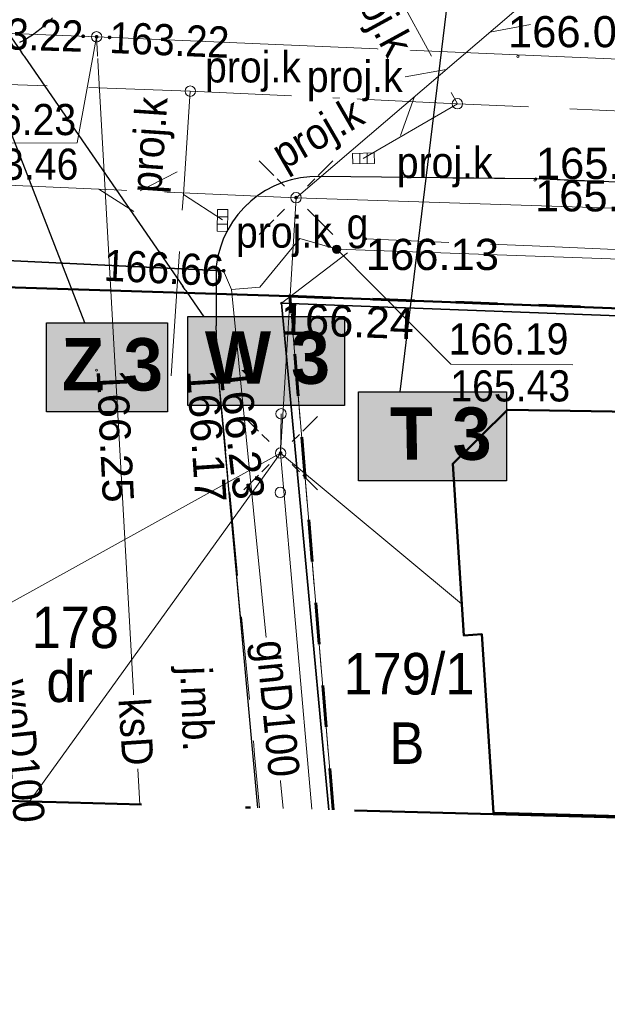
# Model space of a CAD drawing. Extents: x 0 to 7432618, y -40 to 5712028.
# Tile 103 of 165: x 7431114 to 7431128, y 5711952 to 5711976. Entities that reach past the tile are written whole.
import ezdxf
from ezdxf.enums import TextEntityAlignment as Align

# ---------------------------------------------------------------- set-up
doc = ezdxf.new("R2010")
doc.units = 0
doc.header["$MEASUREMENT"] = 0
for name, pattern in [('1 1', [2, 1, -1]), ('2 1', [3, 2, -1]), ('3 1', [4, 3, -1]), ('EGUG', [2, 1, -1]), ('MPGOO', [8.05, 6, -1, 0.05, -1])]:
    doc.linetypes.add(name, pattern=pattern)
for name, color, linetype, lineweight in [('EGB', 7, 'Continuous', 20), ('EGDE', 7, 'Continuous', 20), ('EGDE_O', 7, 'Continuous', 20), ('EGPG', 7, 'Continuous', 20), ('EGUG', 7, 'Continuous', 60), ('EGUG_O', 7, 'Continuous', 20), ('granica', 94, 'Continuous', 50), ('MP_LINIE_REGULAC', 7, 'Continuous', 5), ('OTK', 7, 'Continuous', 20), ('OTK_O', 7, 'Continuous', 20), ('OTO', 7, 'Continuous', 20), ('OTRS', 7, 'Continuous', 20), ('OTRS_O', 7, 'Continuous', 20), ('woda przyłącze', 140, 'Continuous', 50), ('woda sieć', 150, 'Continuous', 70)]:
    doc.layers.add(name, color=color, linetype=linetype, lineweight=lineweight)
doc.layers.add('rysunek', color=7, linetype='Continuous')
for name, color, linetype, lineweight, true_color in [('SUE', 1, 'Continuous', 20, 0xff0000), ('SUG', 7, 'Continuous', 20, 0xbfbf00), ('SUG_O', 7, 'Continuous', 20, 0xbfbf00), ('SUK', 7, 'Continuous', 20, 0x803300), ('SUK_O', 7, 'Continuous', 20, 0x803300), ('SUL', 7, 'Continuous', 20, 0x000000), ('SUP', 7, 'Continuous', 20, 0x000000), ('SUPS', 7, 'Continuous', 20, 0x000000), ('SUPS_O', 7, 'Continuous', 20, 0x000000), ('SUT', 7, 'Continuous', 20, 0xff9100), ('SUW_O', 5, 'Continuous', 20, 0x0000ff)]:
    doc.layers.add(name, color=color, linetype=linetype, lineweight=lineweight, true_color=true_color)
doc.styles.add('25', font='GOTHIC.TTF', dxfattribs={"oblique": 8, "height": 0.35})
doc.styles.add('BDOT', font='arial.ttf', dxfattribs={"width": 0.9})
doc.styles.add('EGiB', font='arial.ttf', dxfattribs={"width": 0.9})
doc.styles.add('GESUT', font='arial.ttf', dxfattribs={"width": 0.9})
doc.linetypes.add('OTOO', pattern='A,7.5,[30,msgB.shx,S=1.28,R=0,X=0,Y=0],7.5', length=15)

# ---------------------------------------------------------------- blocks, each defined once
blk = doc.blocks.new('OTRS')
at = {"color": 0}
blk.add_circle((0, 0), 0.05, dxfattribs=at)
blk = doc.blocks.new('SUPP')
at = {"color": 0}
blk.add_circle((0, 0), 0.25, dxfattribs=at)
blk = doc.blocks.new('SUTP')
at = {"layer": 'SUT', "color": 0, "lineweight": 18}
for p, q in [((-1, 0.268), (0, 2)), ((1, -1.732), (0, 0))]:
    blk.add_line(p, q, dxfattribs=at)
blk = doc.blocks.new('SUEO')
at = {"color": 0}
for p, q in [((-0.9, 0.9), (-0.55, 0.55)), ((0.9, 0.9), (0.55, 0.55)), ((-0.9, -0.9), (-0.55, -0.55)), ((0.9, -0.9), (0.55, -0.55))]:
    blk.add_line(p, q, dxfattribs=at)
blk.add_circle((0, 0), 0.25, dxfattribs=at)
blk = doc.blocks.new('SUE_L')
at = {"layer": 'SUE', "color": 0, "lineweight": 18}
for p, q in [((-1.768, 1.768), (-1.061, 1.061)), ((1.061, 1.061), (1.768, 1.768)), ((-1.768, -1.768), (-1.061, -1.061)), ((1.061, -1.061), (1.768, -1.768))]:
    blk.add_line(p, q, dxfattribs=at)
at = {"layer": 'SUE', "color": 0, "const_width": 0.09}
blk.add_lwpolyline([(-0.045, 0, 1), (0.045, 0, 1)], format="xyb", close=True, dxfattribs=at)
blk = doc.blocks.new('SUKS')
at = {"color": 0}
blk.add_circle((0, 0), 0.25, dxfattribs=at)
blk = doc.blocks.new('SUPS_A')
at = {"layer": 'SUPS', "color": 0, "const_width": 0.09, "flags": 128}
blk.add_lwpolyline([(-0.045, 0, 1), (0.045, 0, 1)], format="xyb", close=True, dxfattribs=at)
at = {"layer": 'SUPS_O', "color": 0, "style": 'GESUT', "width": 0.9}
blk.add_attdef('RZG', text='', height=1.5, dxfattribs=at).set_placement((3.31, -1.44), align=Align.CENTER)
blk.add_attdef('RZD', text='', height=1.5, dxfattribs=at).set_placement((3.31, -2.04), align=Align.TOP_CENTER)
blk = doc.blocks.new('SUGW')
at = {"color": 0}
for radius in [0.2, 0.18, 0.16, 0.14, 0.12, 0.1, 0.08, 0.06, 0.04, 0.02]:
    blk.add_circle((0, 0), radius, dxfattribs=at)
blk = doc.blocks.new('SUKK')
at = {"color": 0}
for p, q in [((-0.15, 0.25), (-0.15, -0.25)), ((0.2, 0.25), (0.2, -0.25))]:
    blk.add_line(p, q, dxfattribs=at)
blk.add_lwpolyline([(-0.5, -0.25), (0.55, -0.25), (0.55, 0.25), (-0.5, 0.25)], close=True, dxfattribs=at)
blk = doc.blocks.new('SUPS_B')
at = {"layer": 'SUPS', "color": 0, "const_width": 0.09, "flags": 128}
blk.add_lwpolyline([(-0.045, 0, 1), (0.045, 0, 1)], format="xyb", close=True, dxfattribs=at)
at = {"layer": 'SUPS_O', "color": 0, "style": 'GESUT', "width": 0.9}
blk.add_attdef('RZEDNA', (1.597, -0.736), '', height=1.5, dxfattribs=at)
blk = doc.blocks.new('EGPG_b')
at = {"layer": 'EGPG', "lineweight": 0}
h = blk.add_hatch(color=0, dxfattribs=at)
h.dxf.hatch_style = 1
edge = h.paths.add_edge_path()
edge.add_arc((0, 0), 0.09, 0, 360)

msp = doc.modelspace()

# ---------------------------------------------------------------- hatches: boundary and pattern name
at = {"layer": 'woda sieć', "linetype": 'ByBlock'}
for points in [[(7431121.865, 5711968.426), (7431118.1, 5711968.426), (7431118.1, 5711966.287), (7431121.865, 5711966.287)], [(7431117.605, 5711968.276), (7431114.7, 5711968.276), (7431114.7, 5711966.137), (7431117.605, 5711966.137)], [(7431125.765, 5711966.613), (7431122.2, 5711966.613), (7431122.2, 5711964.474), (7431125.765, 5711964.474)]]:
    msp.add_hatch(color=256, dxfattribs=at).paths.add_polyline_path(points)

# ---------------------------------------------------------------- linework, layer by layer
at = {"layer": 'EGB', "color": 18, "lineweight": 50, "true_color": 0x000000}
msp.add_lwpolyline([(7431135.86, 5711966.026), (7431125.789, 5711966.186), (7431124.47, 5711964.884), (7431124.734, 5711960.754), (7431125.174, 5711960.785), (7431125.449, 5711956.485), (7431135.6, 5711956.225)], close=True, dxfattribs=at)
at = {"layer": 'EGUG', "color": 96, "linetype": 'EGUG', "lineweight": 60, "true_color": 0x008000}
msp.add_line((7431120.55, 5711968.917, 167.96), (7431136.36, 5711968.337, 167.96), dxfattribs=at)
at = {"layer": 'OTK', "color": 18, "linetype": '3 1', "lineweight": 18, "true_color": 0x000000}
msp.add_line((7431118.82, 5711967.177, 167.96), (7431118.78, 5711968.207, 167.96), dxfattribs=at)
at = {"layer": 'OTK', "color": 18, "lineweight": 25, "true_color": 0x000000}
msp.add_lwpolyline([(7431121.27, 5711971.797, 0.385589), (7431118.78, 5711969.647)], format="xyb", dxfattribs=at)
for points in [[(7431142.653, 5711971.077), (7431126.47, 5711971.737), (7431121.27, 5711971.797)], [(7431119.782, 5711956.609), (7431118.82, 5711967.177), (7431118.78, 5711968.207)]]:
    msp.add_lwpolyline(points, dxfattribs=at)
at = {"layer": 'OTO', "color": 18, "linetype": 'OTOO', "lineweight": 35, "true_color": 0x000000}
msp.add_lwpolyline([(7431141.66, 5711967.947), (7431120.35, 5711968.747), (7431121.489, 5711956.562)], dxfattribs=at)
at = {"layer": 'rysunek', "linetype": 'ByBlock', "transparency": 33554676, "elevation": 167.96}
for points in [[(7431118.1, 5711968.426), (7431121.865, 5711968.426), (7431121.865, 5711966.287), (7431118.1, 5711966.287)], [(7431118.1, 5711968.426), (7431121.865, 5711968.426), (7431121.865, 5711966.287), (7431118.1, 5711966.287)], [(7431114.7, 5711968.276), (7431117.605, 5711968.276), (7431117.605, 5711966.137), (7431114.7, 5711966.137)], [(7431114.7, 5711968.276), (7431117.605, 5711968.276), (7431117.605, 5711966.137), (7431114.7, 5711966.137)], [(7431122.2, 5711966.613), (7431125.765, 5711966.613), (7431125.765, 5711964.474), (7431122.2, 5711964.474)], [(7431122.2, 5711966.613), (7431125.765, 5711966.613), (7431125.765, 5711964.474), (7431122.2, 5711964.474)]]:
    msp.add_lwpolyline(points, close=True, dxfattribs=at)
at = {"layer": 'SUE', "color": 1, "lineweight": 18, "true_color": 0xff0000}
msp.add_line((7431124.685, 5711961.516, 167.96), (7431120.33, 5711965.142, 167.96), dxfattribs=at)
for points in [[(7431120.7, 5711971.287), (7431091.48, 5711972.567), (7431062.89, 5711973.727)], [(7431120.7, 5711971.287), (7431120.33, 5711965.142)], [(7431252.48, 5711966.457), (7431218.75, 5711967.667), (7431185.52, 5711968.897), (7431152.19, 5711970.257), (7431120.7, 5711971.287)], [(7431105.596, 5711956.975), (7431120.33, 5711965.142)]]:
    msp.add_lwpolyline(points, dxfattribs=at)
at = {"layer": 'SUG', "color": 52, "lineweight": 18, "true_color": 0xbfbf00}
for points in [[(7431118.959, 5711969.53), (7431111.051, 5711969.903), (7431100.777, 5711970.237), (7431097.59, 5711970.267), (7431076.032, 5711970.863), (7431048.595, 5711971.626), (7431046.622, 5711971.714), (7431039.682, 5711971.93), (7431037.9, 5711971.877)], [(7431191.67, 5711967.487), (7431191.12, 5711967.507), (7431190.258, 5711967.542), (7431169, 5711968.367), (7431168.531, 5711968.384), (7431138.039, 5711969.467), (7431121.68, 5711970.047), (7431120.789, 5711970.302), (7431119.83, 5711969.131), (7431119.15, 5711969.08)], [(7431119.15, 5711969.08), (7431118.959, 5711969.53)]]:
    msp.add_lwpolyline(points, dxfattribs=at)
at = {"layer": 'SUK', "color": 36, "linetype": '3 1', "lineweight": 18, "true_color": 0x803300}
for points in [[(7431122.52, 5711977.329), (7431124.584, 5711973.547)], [(7431122.312, 5711972.232), (7431124.584, 5711973.547)], [(7431118.933, 5711970.751), (7431117.989, 5711971.365)]]:
    msp.add_lwpolyline(points, dxfattribs=at)
at = {"layer": 'SUK', "color": 36, "lineweight": 18, "true_color": 0x803300}
msp.add_lwpolyline([(7431093.608, 5711976.044), (7431115.9, 5711975.157)], dxfattribs=at)
at = {"layer": 'SUL', "color": 18, "lineweight": 35, "true_color": 0x000000}
msp.add_lwpolyline([(7431111.051, 5711969.903), (7431118.959, 5711969.53)], dxfattribs=at)
at = {"layer": 'SUP', "color": 18, "linetype": '1 1', "lineweight": 18, "true_color": 0x000000}
msp.add_lwpolyline([(7431120.34, 5711966.087), (7431120.32, 5711964.197)], dxfattribs=at)
at = {"layer": 'SUPS', "color": 52, "linetype": 'Continuous', "true_color": 0xbfbf00}
msp.add_lwpolyline([(7431121.68, 5711970.047), (7431124.426, 5711967.283), (7431127.364, 5711967.265)], dxfattribs=at)

# ---------------------------------------------------------------- block references
at = {"layer": 'OTRS', "color": 18, "true_color": 0x000000}
ref = msp.add_blockref('OTRS', (7431126.04, 5711974.687, 167.96), dxfattribs=dict(at, xscale=0.5, yscale=0.5, zscale=0.5))
ref.add_attrib('RZEDNA', '166.06', dxfattribs={"layer": 'OTRS_O', "color": 0, "height": 0.75, "style": 'BDOT'}).set_placement((7431125.8, 5711975.656, 334.02), align=Align.TOP_LEFT)
ref = msp.add_blockref('OTRS', (7431126.47, 5711971.737, 167.96), dxfattribs=dict(at, xscale=0.5, yscale=0.5, zscale=0.5))
ref.add_attrib('RZEDNA', '165.93', (7431126.47, 5711971.737, 333.89), dxfattribs={"layer": 'OTRS_O', "color": 0, "height": 0.75, "style": 'BDOT'})
ref = msp.add_blockref('OTRS', (7431126.45, 5711971.707, 167.96), dxfattribs=dict(at, xscale=0.5, yscale=0.5, zscale=0.5))
ref.add_attrib('RZEDNA', '165.96', dxfattribs={"layer": 'OTRS_O', "color": 0, "height": 0.75, "style": 'BDOT'}).set_placement((7431126.45, 5711971.707, 333.92), align=Align.TOP_LEFT)
ref = msp.add_blockref('OTRS', (7431122.38, 5711970.297, 167.96), dxfattribs=dict(at, xscale=0.5, yscale=0.5, zscale=0.5))
ref.add_attrib('RZEDNA', '166.13', dxfattribs={"layer": 'OTRS_O', "color": 0, "height": 0.75, "style": 'BDOT'}).set_placement((7431122.38, 5711970.297, 334.09), align=Align.TOP_LEFT)
ref = msp.add_blockref('OTRS', (7431120.35, 5711968.747, 167.96), dxfattribs=dict(at, xscale=0.5, yscale=0.5, zscale=0.5, rotation=359.9999999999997))
ref.add_attrib('RZEDNA', '166.24', dxfattribs={"layer": 'OTRS_O', "color": 0, "height": 0.75, "rotation": 357.9, "style": 'BDOT'}).set_placement((7431120.35, 5711968.747, 334.2), align=Align.TOP_LEFT)
ref = msp.add_blockref('OTRS', (7431115.9, 5711967.137, 167.96), dxfattribs=dict(at, xscale=0.5, yscale=0.5, zscale=0.5))
ref.add_attrib('RZEDNA', '166.25', (7431115.9, 5711967.137, 334.21), dxfattribs={"layer": 'OTRS_O', "color": 0, "height": 0.75, "rotation": 272.8, "style": 'BDOT'})
ref = msp.add_blockref('OTRS', (7431118.82, 5711967.177, 167.96), dxfattribs=dict(at, xscale=0.5, yscale=0.5, zscale=0.5))
ref.add_attrib('RZEDNA', '166.17', dxfattribs={"layer": 'OTRS_O', "color": 0, "height": 0.75, "rotation": 273.8, "style": 'BDOT'}).set_placement((7431118.82, 5711967.177, 334.13), align=Align.TOP_LEFT)
ref = msp.add_blockref('OTRS', (7431118.84, 5711967.177, 167.96), dxfattribs=dict(at, xscale=0.5, yscale=0.5, zscale=0.5))
ref.add_attrib('RZEDNA', '166.23', (7431118.84, 5711967.177, 334.19), dxfattribs={"layer": 'OTRS_O', "color": 0, "height": 0.75, "rotation": 276.6, "style": 'BDOT'})
at = {"layer": 'SUE', "color": 18, "true_color": 0x000000, "xscale": 0.5, "yscale": 0.5, "zscale": 0.5}
for name in ['SUE_L', 'SUEO']:
    msp.add_blockref(name, (7431120.33, 5711965.142, 167.96), dxfattribs=at)
at = {"layer": 'SUG', "color": 52, "true_color": 0xbfbf00, "xscale": 0.5, "yscale": 0.5, "zscale": 0.5}
msp.add_blockref('SUGW', (7431121.68, 5711970.047, 167.96), dxfattribs=at)
at = {"layer": 'SUK', "color": 36, "true_color": 0x803300, "xscale": 0.5, "yscale": 0.5, "zscale": 0.5}
for p in [(7431115.902, 5711975.157, 167.96), (7431118.157, 5711973.85, 167.96), (7431124.584, 5711973.547, 167.96)]:
    msp.add_blockref('SUKS', p, dxfattribs=at)
at = {"layer": 'SUK', "color": 36, "true_color": 0x803300, "xscale": 0.5, "yscale": 0.5, "zscale": 0.5, "rotation": 269.2159532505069}
msp.add_blockref('SUKK', (7431118.933, 5711970.751, 167.96), dxfattribs=at)
at = {"layer": 'SUP', "color": 18, "true_color": 0x000000, "xscale": 0.5, "yscale": 0.5, "zscale": 0.5}
for p in [(7431120.7, 5711971.287, 167.96), (7431120.34, 5711966.087, 167.96), (7431120.32, 5711964.197, 167.96)]:
    msp.add_blockref('SUPP', p, dxfattribs=at)
at = {"layer": 'SUPS', "color": 52, "true_color": 0xbfbf00}
ref = msp.add_blockref('SUPS_A', (7431121.68, 5711970.047, 167.96), dxfattribs=dict(at, xscale=0.5, yscale=0.5, zscale=0.5))
ref.add_attrib('RZG', '166.19', (7431124.371, 5711967.514, 334.15), dxfattribs={"layer": 'SUPS_O', "color": 0, "height": 0.75, "style": 'GESUT', "width": 0.9})
ref.add_attrib('RZD', '165.43', dxfattribs={"layer": 'SUPS_O', "color": 0, "height": 0.75, "style": 'GESUT', "width": 0.9}).set_placement((7431125.855, 5711967.134, 334.15), align=Align.TOP_CENTER)
at = {"layer": 'SUT', "color": 30, "lineweight": 18, "true_color": 0xff9100, "xscale": 0.5, "yscale": 0.5, "zscale": 0.5, "rotation": 130.5270403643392}
msp.add_blockref('SUTP', (7431126.12, 5711975.921, 167.96), dxfattribs=at)

# ---------------------------------------------------------------- texts
at = {"layer": 'EGDE_O', "color": 18, "true_color": 0x000000, "char_height": 1, "attachment_point": 1, "style": 'EGiB'}
for s, insert in [('178', (7431114.341, 5711961.45, 167.96)), ('179/1', (7431121.846, 5711960.334, 167.96))]:
    msp.add_mtext(s, dxfattribs=dict(at, insert=insert))
at = {"layer": 'EGUG_O', "color": 96, "true_color": 0x008000, "insert": (7431122.95, 5711958.663, 167.96), "char_height": 1, "attachment_point": 1, "style": 'EGiB'}
msp.add_mtext('B', dxfattribs=at)
at = {"layer": 'OTK_O', "color": 18, "true_color": 0x000000, "insert": (7431118.211, 5711958.984, 167.96), "char_height": 0.75, "attachment_point": 5, "rotation": 272, "style": 'BDOT'}
msp.add_mtext('j.mb.', dxfattribs=at)
at = {"layer": 'SUG_O', "color": 52, "true_color": 0xbfbf00, "insert": (7431122.18, 5711970.547, 167.96), "char_height": 0.75, "attachment_point": 5, "style": 'GESUT'}
msp.add_mtext('g', dxfattribs=at)
at = {"layer": 'SUK_O', "color": 36, "true_color": 0x803300, "char_height": 0.75, "attachment_point": 7, "style": 'GESUT'}
for insert in [(7431123.125, 5711971.534, 167.96), (7431119.256, 5711969.859, 167.96)]:
    msp.add_mtext('proj.k', dxfattribs=dict(at, insert=insert))
at = {"layer": 'woda przyłącze', "color": 0, "char_height": 1.26, "attachment_point": 1, "style": '25'}
for s, insert in [('\\fCentury Gothic|b1|i0;\\Q-1;W 3', (7431118.53, 5711968.069, 167.96)), ('\\fCentury Gothic|b1|i0;\\Q-1;Z 3', (7431115.07, 5711967.908, 167.96)), ('\\fCentury Gothic|b1|i0;\\Q-1;T 3', (7431122.978, 5711966.241, 167.96))]:
    msp.add_mtext_dynamic_manual_height_columns(s, width=15.63873, gutter_width=5, heights=[0], dxfattribs=dict(at, insert=insert))

# ---------------------------------------------------------------- next in the draw order: texts
at = {"layer": 'SUW_O', "color": 5, "true_color": 0x0000ff, "insert": (7431114.107, 5711957.974, 167.96), "char_height": 0.75, "attachment_point": 5, "rotation": 276.1, "style": 'GESUT', "bg_fill": 3, "box_fill_scale": 1.1, "bg_fill_color": 256, "bg_fill_transparency": 0}
msp.add_mtext('woD100', dxfattribs=at)

# ---------------------------------------------------------------- next in the draw order: wipeouts: each hides what was drawn before it
msp.add_wipeout([(7431116.161, 5711969.236), (7431116.977, 5711969.114), (7431119.712, 5711968.985), (7431118.896, 5711969.107)]).translate(0, 0, 167.96).dxf.layer = 'SUPS_O'

# ---------------------------------------------------------------- next in the draw order: linework, layer by layer
at = {"layer": 'OTK', "color": 18, "linetype": '3 1', "lineweight": 18, "true_color": 0x000000}
msp.add_line((7431118.78, 5711968.207, 167.96), (7431118.78, 5711969.647, 167.96), dxfattribs=at)
at = {"layer": 'OTK', "color": 18, "linetype": '2 1', "lineweight": 18, "true_color": 0x000000}
msp.add_lwpolyline([(7431121.49, 5711956.562), (7431120.35, 5711968.747), (7431122.38, 5711970.297), (7431126.38, 5711970.127), (7431141.73, 5711969.487), (7431142.58, 5711969.457), (7431142.653, 5711971.077), (7431126.47, 5711971.737), (7431121.27, 5711971.797, 0.385589), (7431118.78, 5711969.647)], format="xyb", dxfattribs=at)
at = {"layer": 'OTK', "color": 18, "lineweight": 25, "true_color": 0x000000}
msp.add_lwpolyline([(7431118.78, 5711969.647), (7431118.78, 5711968.207)], dxfattribs=at)
at = {"layer": 'OTK', "color": 18, "linetype": '2 1', "lineweight": 18, "true_color": 0x000000}
msp.add_lwpolyline([(7431118.78, 5711969.647), (7431118.78, 5711968.856), (7431118.78, 5711968.207), (7431118.82, 5711967.177), (7431119.705, 5711957.885), (7431119.819, 5711956.608)], dxfattribs=at)
at = {"layer": 'SUG', "color": 52, "lineweight": 18, "true_color": 0xbfbf00}
msp.add_lwpolyline([(7431119.15, 5711969.08), (7431120.392, 5711956.592)], dxfattribs=at)
at = {"layer": 'SUK', "color": 36, "lineweight": 18, "true_color": 0x803300}
msp.add_lwpolyline([(7431115.9, 5711975.157), (7431116.945, 5711956.686)], dxfattribs=at)
at = {"layer": 'SUK', "color": 36, "linetype": '3 1', "lineweight": 18, "true_color": 0x803300}
for points in [[(7431117.693, 5711966.997), (7431117.989, 5711971.365), (7431118.157, 5711973.85)], [(7431277.49, 5711962.097), (7431274.392, 5711968.239), (7431267.303, 5711968.44), (7431251.443, 5711968.896), (7431235.914, 5711969.315), (7431204.025, 5711970.285), (7431171.987, 5711971.697), (7431146.27, 5711972.574), (7431124.584, 5711973.547), (7431118.157, 5711973.85)]]:
    msp.add_lwpolyline(points, dxfattribs=at)

# ---------------------------------------------------------------- next in the draw order: block references
at = {"layer": 'SUPS', "color": 52, "true_color": 0xbfbf00}
ref = msp.add_blockref('SUPS_B', (7431118.959, 5711969.53, 167.96), dxfattribs=dict(at, xscale=0.5, yscale=0.5, zscale=0.5))
ref.add_attrib('RZEDNA', '166.66', dxfattribs={"layer": 'SUPS_O', "color": 0, "height": 0.75, "rotation": 357.3, "style": 'GESUT', "width": 0.9}).set_placement((7431118.959, 5711969.53, 334.62), align=Align.MIDDLE_RIGHT)

# ---------------------------------------------------------------- next in the draw order: texts
at = {"layer": 'EGUG_O', "color": 96, "true_color": 0x008000, "insert": (7431114.692, 5711960.152, 167.96), "char_height": 1, "attachment_point": 1, "style": 'EGiB'}
msp.add_mtext('dr', dxfattribs=at)

# ---------------------------------------------------------------- next in the draw order: texts
at = {"layer": 'SUG_O', "color": 52, "true_color": 0xbfbf00, "insert": (7431120.154, 5711958.987, 167.96), "char_height": 0.75, "attachment_point": 5, "rotation": 275.5271, "style": 'GESUT', "bg_fill": 3, "box_fill_scale": 1.1, "bg_fill_color": 256, "bg_fill_transparency": 0}
msp.add_mtext('gnD100', dxfattribs=at)
at = {"layer": 'SUK_O', "color": 36, "true_color": 0x803300, "insert": (7431116.847, 5711958.435, 167.96), "char_height": 0.75, "attachment_point": 5, "rotation": 273.8, "style": 'GESUT', "bg_fill": 3, "box_fill_scale": 1.1, "bg_fill_color": 256, "bg_fill_transparency": 0}
msp.add_mtext('ksD', dxfattribs=at)

# ---------------------------------------------------------------- next in the draw order: wipeouts: each hides what was drawn before it
msp.add_wipeout([(7431112.785, 5711974.837), (7431113.6, 5711974.714), (7431116.331, 5711974.623), (7431115.515, 5711974.746)]).translate(0, 0, 167.96).dxf.layer = 'SUPS_O'

# ---------------------------------------------------------------- next in the draw order: linework, layer by layer
at = {"layer": 'EGDE', "color": 18, "lineweight": 18, "true_color": 0x000000}
for points in [[(7431121.595, 5711956.559), (7431120.55, 5711968.917), (7431109.36, 5711969.267)], [(7431135.591, 5711956.179), (7431136.36, 5711968.337), (7431120.55, 5711968.917), (7431121.595, 5711956.559)]]:
    msp.add_lwpolyline(points, dxfattribs=at)
at = {"layer": 'EGUG', "color": 96, "linetype": 'EGUG', "lineweight": 60, "true_color": 0x008000}
msp.add_line((7431121.595, 5711956.559, 167.96), (7431120.55, 5711968.917, 167.96), dxfattribs=at)
at = {"layer": 'EGUG', "color": 96, "linetype": 'EGUG', "lineweight": 18, "true_color": 0x008000}
msp.add_lwpolyline([(7431276.829, 5711952.335), (7431275.69, 5711964.517), (7431265.26, 5711963.327), (7431234.46, 5711964.677), (7431217.04, 5711965.327), (7431199.86, 5711965.967), (7431189.18, 5711966.377), (7431179, 5711966.747), (7431159.23, 5711967.477), (7431136.36, 5711968.337), (7431120.55, 5711968.917), (7431121.595, 5711956.559)], dxfattribs=at)
at = {"layer": 'OTK', "color": 18, "linetype": '3 1', "lineweight": 18, "true_color": 0x000000}
msp.add_line((7431119.782, 5711956.609, 167.96), (7431118.82, 5711967.177, 167.96), dxfattribs=at)
at = {"layer": 'rysunek', "elevation": 167.96, "flags": 128}
msp.add_lwpolyline([(7431115.62, 5711968.276), (7431112.63, 5711975.968)], dxfattribs=at)
at = {"layer": 'rysunek', "linetype": '1 1'}
msp.add_circle((7431112.849, 5711977.437, 167.96), 2.7, dxfattribs=at)
at = {"layer": 'SUE', "color": 1, "lineweight": 18, "true_color": 0xff0000}
for p, q in [((7431114.286, 5711956.758, 167.96), (7431120.33, 5711965.142, 167.96)), ((7431120.33, 5711965.142, 167.96), (7431121.084, 5711956.573, 167.96))]:
    msp.add_line(p, q, dxfattribs=at)
at = {"layer": 'SUPS', "color": 36, "linetype": 'Continuous', "true_color": 0x803300}
msp.add_lwpolyline([(7431115.902, 5711975.157), (7431115.438, 5711972.605), (7431112.443, 5711972.6)], dxfattribs=at)

# ---------------------------------------------------------------- next in the draw order: block references
at = {"layer": 'SUPS', "color": 36, "true_color": 0x803300}
ref = msp.add_blockref('SUPS_B', (7431115.579, 5711975.17, 167.96), dxfattribs=dict(at, xscale=0.5, yscale=0.5, zscale=0.5))
ref.add_attrib('RZEDNA', '163.22', dxfattribs={"layer": 'SUPS_O', "color": 0, "height": 0.75, "rotation": 358.1, "style": 'GESUT', "width": 0.9}).set_placement((7431115.579, 5711975.17, 331.18), align=Align.MIDDLE_RIGHT)
ref = msp.add_blockref('SUPS_A', (7431115.902, 5711975.157, 167.96), dxfattribs=dict(at, xscale=0.5, yscale=0.5, zscale=0.5))
ref.add_attrib('RZG', '166.23', (7431112.526, 5711972.792, 334.19), dxfattribs={"layer": 'SUPS_O', "color": 0, "height": 0.75, "style": 'GESUT', "width": 0.9})
ref.add_attrib('RZD', '163.46', dxfattribs={"layer": 'SUPS_O', "color": 0, "height": 0.75, "style": 'GESUT', "width": 0.9}).set_placement((7431114.021, 5711972.468, 334.19), align=Align.TOP_CENTER)

# ---------------------------------------------------------------- next in the draw order: wipeouts: each hides what was drawn before it
msp.add_wipeout([(7431116.298, 5711974.714), (7431116.455, 5711975.524), (7431119.184, 5711975.41), (7431119.028, 5711974.6)]).translate(0, 0, 167.96).dxf.layer = 'SUPS_O'

# ---------------------------------------------------------------- next in the draw order: linework, layer by layer
at = {"layer": 'SUK', "color": 36, "lineweight": 18, "true_color": 0x803300}
msp.add_lwpolyline([(7431115.9, 5711975.157), (7431132.038, 5711974.469), (7431144.751, 5711973.927), (7431159.98, 5711973.277)], dxfattribs=at)
at = {"layer": 'SUK', "color": 36, "linetype": '3 1', "lineweight": 18, "true_color": 0x803300}
msp.add_lwpolyline([(7431091.73, 5711974.807), (7431118.157, 5711973.85)], dxfattribs=at)
at = {"layer": 'SUT', "color": 30, "lineweight": 18, "true_color": 0xff9100}
msp.add_lwpolyline([(7431034.388, 5711965.021), (7431034.29, 5711969.727), (7431062.89, 5711973.727), (7431091.48, 5711972.567), (7431120.7, 5711971.287), (7431128.97, 5711978.357)], dxfattribs=at)

# ---------------------------------------------------------------- next in the draw order: block references
at = {"layer": 'SUPS', "color": 36, "true_color": 0x803300}
ref = msp.add_blockref('SUPS_B', (7431116.213, 5711975.144, 167.96), dxfattribs=dict(at, xscale=0.5, yscale=0.5, zscale=0.5))
ref.add_attrib('RZEDNA', '163.22', dxfattribs={"layer": 'SUPS_O', "color": 0, "height": 0.75, "rotation": 357.6, "style": 'GESUT', "width": 0.9}).set_placement((7431116.213, 5711975.144, 331.18), align=Align.MIDDLE_LEFT)

# ---------------------------------------------------------------- next in the draw order: texts
at = {"layer": 'SUK_O', "color": 36, "true_color": 0x803300, "char_height": 0.75, "attachment_point": 5, "style": 'GESUT', "bg_fill": 3, "box_fill_scale": 1.1, "bg_fill_color": 256, "bg_fill_transparency": 0}
for insert, rotation in [((7431122.578, 5711975.758, 167.96), 298.6336), ((7431117.271, 5711972.55, 167.96), 86.1285), ((7431121.271, 5711972.749, 167.96), 30.0559)]:
    msp.add_mtext('proj.k', dxfattribs=dict(at, insert=insert, rotation=rotation))

# ---------------------------------------------------------------- next in the draw order: linework, layer by layer
at = {"layer": 'EGDE', "color": 18, "lineweight": 18, "true_color": 0x000000}
msp.add_lwpolyline([(7431157.22, 5711980.507), (7431137.17, 5711981.257), (7431075.86, 5711983.567), (7431066.87, 5711983.897), (7431049.95, 5711984.527), (7431035.64, 5711990.377), (7431038.07, 5711971.517), (7431068.55, 5711970.417), (7431083.15, 5711970.007), (7431109.36, 5711969.267), (7431120.55, 5711968.917), (7431136.36, 5711968.337), (7431159.23, 5711967.477)], dxfattribs=at)
at = {"layer": 'MP_LINIE_REGULAC', "color": 7, "linetype": 'MPGOO', "lineweight": 50, "ltscale": 2.5, "flags": 128}
msp.add_lwpolyline([(7431036.4, 5712000.057), (7431054.17, 5711989.707), (7431233.86, 5711982.287), (7431271.17, 5711980.717), (7431291.199, 5711980.243), (7431293.548, 5711951.88), (7431030.54, 5711959.037), (7431015.642, 5711959.907), (7431014.007, 5711993.544)], close=True, dxfattribs=at)
at = {"layer": 'OTK', "color": 18, "linetype": '3 1', "lineweight": 18, "true_color": 0x000000}
msp.add_arc((7431121.212, 5711969.348, 167.96), 2.45, 88.6369, 172.9813, dxfattribs=at)
at = {"layer": 'rysunek'}
msp.add_line((7431113.004, 5711976.363, 167.96), (7431118.48, 5711968.417, 167.96), dxfattribs=at)
at = {"layer": 'rysunek', "elevation": 167.96, "flags": 128}
msp.add_lwpolyline([(7431124.348, 5711976.039), (7431123.2, 5711966.613)], dxfattribs=at)

# ---------------------------------------------------------------- next in the draw order: block references
at = {"layer": 'SUE', "color": 18, "true_color": 0x000000, "xscale": 0.5, "yscale": 0.5, "zscale": 0.5}
for name in ['SUE_L', 'SUEO']:
    msp.add_blockref(name, (7431120.7, 5711971.287, 167.96), dxfattribs=at)
at = {"layer": 'SUK', "color": 36, "true_color": 0x803300, "xscale": 0.4999999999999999, "yscale": 0.5, "zscale": 0.5, "rotation": 1.125687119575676}
msp.add_blockref('SUKK', (7431122.312, 5711972.232, 167.96), dxfattribs=at)
at = {"layer": 'SUT', "color": 30, "lineweight": 18, "true_color": 0xff9100, "xscale": 0.5, "yscale": 0.5, "zscale": 0.5}
for p, rotation in [((7431123.55, 5711973.724, 167.96), 310.5270403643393), ((7431116.954, 5711971.451, 167.96), 87.49172686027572)]:
    msp.add_blockref('SUTP', p, dxfattribs=dict(at, rotation=rotation))

# ---------------------------------------------------------------- next in the draw order: texts
at = {"layer": 'SUK_O', "color": 36, "true_color": 0x803300, "char_height": 0.75, "attachment_point": 7, "style": 'GESUT'}
for insert in [(7431118.511, 5711973.833, 167.96), (7431120.96, 5711973.605, 167.96)]:
    msp.add_mtext('proj.k', dxfattribs=dict(at, insert=insert))

# ---------------------------------------------------------------- next in the draw order: block references
at = {"layer": 'EGPG', "color": 18, "true_color": 0x000000, "xscale": 0.5, "yscale": 0.5, "zscale": 0.5}
msp.add_blockref('EGPG_b', (7431120.55, 5711968.917, 167.96), dxfattribs=at)

# ---------------------------------------------------------------- next in the draw order: linework, layer by layer
at = {"layer": 'granica', "elevation": 167.96, "flags": 128}
msp.add_lwpolyline([(7431038.07, 5711971.517), (7431068.55, 5711970.417), (7431109.36, 5711969.267), (7431120.55, 5711968.917), (7431159.23, 5711967.477), (7431179, 5711966.747), (7431189.18, 5711966.377), (7431199.86, 5711965.967), (7431217.04, 5711965.327), (7431234.46, 5711964.677), (7431265.26, 5711963.327), (7431275.69, 5711964.517)], dxfattribs=at)

doc.saveas('drawing.dxf')
